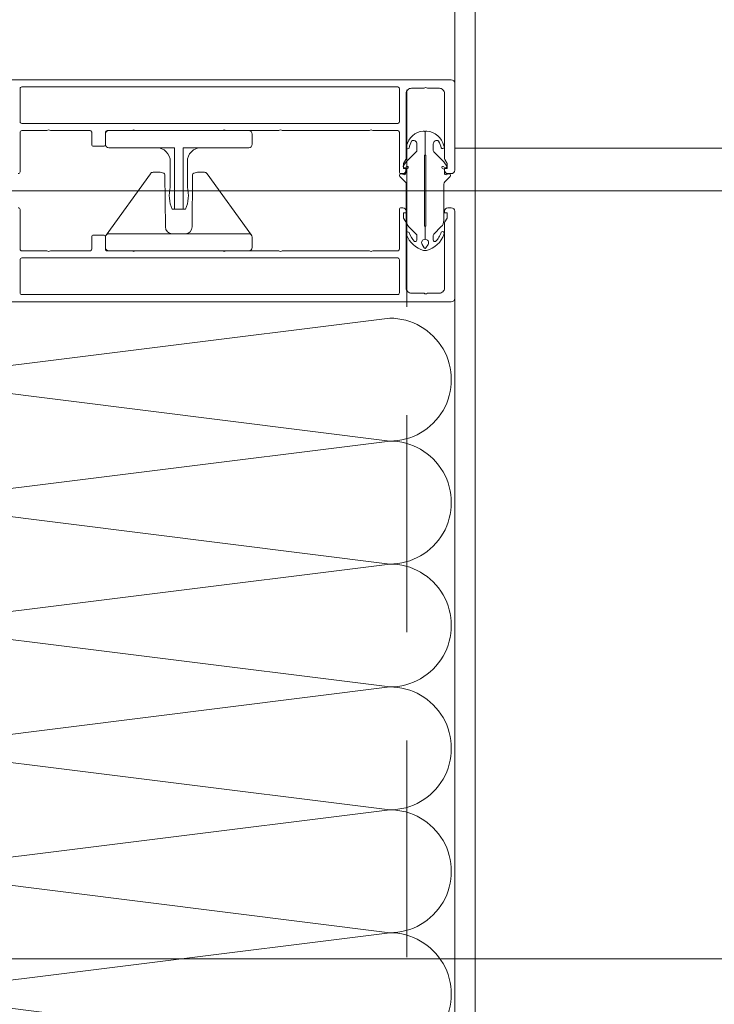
# Model space of a CAD drawing. Header units: millimetres. Extents: x 213386 to 459888, y 74252 to 208052.
# Tile 243 of 256: x 373143 to 373347, y 192019 to 192307. Entities that reach past the tile are written whole.
import ezdxf

# ---------------------------------------------------------------- set-up
doc = ezdxf.new("R2010")
doc.units = ezdxf.units.MM
doc.linetypes.add('ČERCHOVANÁ', pattern=[25.4, 12.7, -6.35, 0, -6.35])
doc.linetypes.add('ČÁRKOVANÁ', pattern=[19.05, 12.7, -6.35])
doc.layers.get('Defpoints').update_dxf_attribs({"color": 255, "lineweight": 0})
for name, color, linetype, lineweight in [('FASÁDA DETAILNÍ', 255, 'Continuous', 0), ('NOVA', 255, 'Continuous', 0), ('OSY', 255, 'Continuous', 0)]:
    doc.layers.add(name, color=color, linetype=linetype, lineweight=lineweight)
doc.styles.add('CS-ROMANS', font='romans.shx', dxfattribs={"width": 0.75, "oblique": 5})
doc.dimstyles.new('A_KÓTA_50', dxfattribs={"dimtxt": 110, "dimasz": 2, "dimexe": 100, "dimexo": 1500, "dimgap": 40, "dimtad": 1, "dimrnd": 1, "dimdsep": 46, "dimtxsty": 'CS-ROMANS', "dimblk": 'KOT_CARA20', "dimcen": 45, "dimse1": 1, "dimse2": 1, "dimclrd": 256, "dimclre": 256, "dimclrt": 256, "dimadec": 0, "dimazin": 0, "dimtfac": 1, "dimtix": 1, "dimtmove": 2, "dimatfit": 3, "dimldrblk": 'OBLIQUE', "dimfxl": 100, "dimtolj": 1, "dimarcsym": 0})

# ---------------------------------------------------------------- blocks, each defined once
blk = doc.blocks.new('236134_0100_s_v')
for points in [[(22.8, -23), (22.8, -5), (42, -5, 0.414214), (43, -4), (43, -1, 0.414214), (42, 0), (1, 0, 0.414214), (0, -1), (0, -4, 0.414214), (1, -5), (20.2, -5), (20.2, -23)], [(15, -5, -0.414214), (19, -9), (19, -16.57, 0.165764), (19.53, -23), (23.47, -23, 0.165764), (24, -16.57), (24, -9, -0.414214), (28, -5)]]:
    blk.add_lwpolyline(points, format="xyb")
blk = doc.blocks.new('236134_0200_s_v')
for points in [[(19.58, 5, -0.41166), (17.58, 6.98), (17.45, 22.25, 0.344217), (17.07, 22.73), (16, 23), (14, 23, 0.240828), (13.19, 22.59), (0.19, 4.59)], [(23.42, 5, 0.41166), (25.42, 6.98), (25.55, 22.25, -0.344217), (25.93, 22.73), (27, 23), (29, 23, -0.240828), (29.81, 22.59), (42.81, 4.59)]]:
    blk.add_lwpolyline(points, format="xyb")
blk.add_lwpolyline([(42, 5), (1, 5, 0.414214), (0, 4), (0, 1, 0.414214), (1, 0), (42, 0, 0.414214), (43, 1), (43, 4, 0.414214)], format="xyb", close=True)
blk = doc.blocks.new('244748_a')
blk.add_lwpolyline([(8.32, -1.69, 0.082248), (6.34, -0.9, -1.09695), (6.94, -0.1, -0.315353), (11.26, -5.15, -0.480529), (10.87, -5.64), (4.27, -5.64), (4.08, -5.45), (-16.53, -5.45), (-16.72, -5.64), (-20.43, -5.64, 0.574019), (-21.93, -4.78), (-22.99, -5.4, 0.524827), (-22.99, -5.9), (-21.93, -6.52, 0.574021), (-20.43, -5.66), (-16.72, -5.66), (-16.53, -5.85), (4.08, -5.85), (4.27, -5.66), (10.87, -5.66, -0.480529), (11.26, -6.15, -0.326229), (6.88, -11.09, -1.09695), (6.28, -10.3, 0.081457), (8.32, -9.61, 0.599203), (7.48, -8.05), (5.52, -8.05, 0.198965), (5.17, -8.2), (2.22, -11.15), (0.93, -12.01, -0.738038), (0.51, -11.62), (0.87, -11, 1), (0.35, -10.7), (0, -11.3), (-0.98, -11.3, 0.619205), (-1.45, -12.06), (-1.28, -12.43, -0.808139), (-2.04, -13.04), (-3.63, -11.44, 0.198906), (-4.34, -11.15), (-14.99, -11.15, -0.198936), (-16.76, -10.42), (-18.98, -8.2, 0.198942), (-19.33, -8.05), (-20.67, -8.05, 0.500217), (-21.09, -8.73, 0.122037), (-18.5, -10.27, -1.093735), (-19.1, -11.07, -0.240768), (-23.7, -6.07, -0.106226), (-23.7, -5.23, -0.256232), (-19, -0.13, -1.093735), (-18.4, -0.92, 0.116856), (-21.09, -2.57, 0.500217), (-20.67, -3.25), (-19.33, -3.25, 0.198942), (-18.98, -3.1), (-16.75, -0.88, -0.198936), (-14.99, -0.15), (-4.34, -0.15, 0.198907), (-3.63, 0.14), (-2.04, 1.74, -0.808139), (-1.28, 1.13), (-1.45, 0.76, 0.619205), (-0.98, 0), (0, 0), (0.35, -0.6, 1), (0.87, -0.3), (0.51, 0.32, -0.738038), (0.93, 0.71), (2.22, -0.15), (5.17, -3.1, 0.198965), (5.52, -3.25), (7.48, -3.25, 0.599203)], format="xyb", close=True)
blk = doc.blocks.new('*U4004')
for points in [[(0, 0, 0.414243), (0.1, 0.1), (0, 0.9, -1.0001), (0.2, 0.9), (0.1, 0.1, 0.414228), (0.2, 0, 0.414228)], [(0.2, 0, 0.414243), (0.3, 0.1), (0.2, 0.9, -1.0001), (0.4, 0.9), (0.3, 0.1, 0.414228), (0.4, 0, 0.414228)], [(0.4, 0, 0.414243), (0.5, 0.1), (0.4, 0.9, -1.0001), (0.6, 0.9), (0.5, 0.1, 0.414228), (0.6, 0, 0.414228)], [(0.6, 0, 0.414243), (0.7, 0.1), (0.6, 0.9, -1.0001), (0.8, 0.9), (0.7, 0.1, 0.414228), (0.8, 0, 0.414228)], [(0.8, 0, 0.414243), (0.9, 0.1), (0.8, 0.9, -1.0001), (1, 0.9), (0.9, 0.1, 0.414228), (1, 0, 0.414228)], [(1, 0, 0.414243), (1.1, 0.1), (1, 0.9, -1.0001), (1.2, 0.9), (1.1, 0.1, 0.414228), (1.2, 0, 0.414228)]]:
    blk.add_lwpolyline(points, format="xyb")
blk = doc.blocks.new('A$C29162560')
at = {"layer": 'FASÁDA DETAILNÍ'}
for p, q in [((-706, -7756.5), (-706, -9643.5)), ((-959.95, -9675), (-591.71, -9675)), ((-959.95, -9675), (-591.71, -9675))]:
    blk.add_line(p, q, dxfattribs=at)
at = {"layer": 'FASÁDA DETAILNÍ', "linetype": 'ČÁRKOVANÁ', "ltscale": 5}
blk.add_lwpolyline([(25420, -21520), (-720, -21520), (-720, 1720), (25420, 1720)], close=True, dxfattribs=at)
at = {"layer": 'FASÁDA DETAILNÍ'}
blk.add_lwpolyline([(25400, -21500), (-700, -21500), (-700, 1700), (25400, 1700)], close=True, dxfattribs=at)
for points in [[(-833.8, -9670, 0.414214), (-833.3, -9669.5), (-833.3, -9657.9, -0.414214), (-832.8, -9657.4), (-825.4, -9657.4, -0.399985), (-824.4, -9657.4), (-812.8, -9657.4, -0.414214), (-812.3, -9657.9), (-812.3, -9661.5, 0.414214), (-811.8, -9662), (-808.8, -9662, 0.414214), (-808.3, -9661.5), (-808.3, -9657.9, -0.414214), (-807.8, -9657.4), (-800.5, -9657.4, -0.38324), (-799.5, -9657.4), (-774, -9657.4, -0.38324), (-773, -9657.4), (-757.5, -9657.4, -0.38324), (-756.5, -9657.4), (-731, -9657.4, -0.38324), (-730, -9657.4), (-722.7, -9657.4, -0.414214), (-722.2, -9657.9), (-722.2, -9669.5, 0.414214), (-721.7, -9670), (-721.2, -9670, 0.414214), (-720.2, -9669), (-720.2, -9668.5), (-721, -9668.5), (-721, -9667), (-720.33, -9665.85, 0.116937), (-720.2, -9665.35), (-720.2, -9646.49, -0.414232), (-718.7, -9644.99), (-714.99, -9644.99, -0.399985), (-713.99, -9644.99), (-710.5, -9644.99, -0.414232), (-709, -9646.49), (-709, -9665.35, 0.116937), (-708.87, -9665.85), (-708.2, -9667), (-708.2, -9668.5), (-709, -9668.5), (-709, -9669, 0.414214), (-708, -9670), (-707, -9670, 0.414214), (-706, -9669), (-706, -9643.5, 0.414214), (-707, -9642.5), (-707, -9642.5), (-855.5, -9642.5, 0.414214)], [(-833.8, -9670, 0.414214), (-833.3, -9669.5), (-833.3, -9657.9, -0.414214), (-832.8, -9657.4), (-825.4, -9657.4, -0.399985), (-824.4, -9657.4), (-812.8, -9657.4, -0.414214), (-812.3, -9657.9), (-812.3, -9661.5, 0.414214), (-811.8, -9662), (-808.8, -9662, 0.414214), (-808.3, -9661.5), (-808.3, -9657.9, -0.414214), (-807.8, -9657.4), (-800.5, -9657.4, -0.38324), (-799.5, -9657.4), (-774, -9657.4, -0.38324), (-773, -9657.4), (-757.5, -9657.4, -0.38324), (-756.5, -9657.4), (-731, -9657.4, -0.38324), (-730, -9657.4), (-722.7, -9657.4, -0.414214), (-722.2, -9657.9), (-722.2, -9669.5, 0.414214), (-721.7, -9670), (-721.2, -9670, 0.414214), (-720.2, -9669), (-720.2, -9668.5), (-721, -9668.5), (-721, -9667), (-720.33, -9665.85, 0.116937), (-720.2, -9665.35), (-720.2, -9646.49, -0.414232), (-718.7, -9644.99), (-714.99, -9644.99, -0.399985), (-713.99, -9644.99), (-710.5, -9644.99, -0.414232), (-709, -9646.49), (-709, -9665.35, 0.116937), (-708.87, -9665.85), (-708.2, -9667), (-708.2, -9668.5), (-709, -9668.5), (-709, -9669, 0.414214), (-708, -9670), (-707, -9670, 0.414214), (-706, -9669), (-706, -9643.5, 0.414214), (-707, -9642.5), (-707, -9642.5), (-855.5, -9642.5, 0.414214)], [(-833.8, -9680, -0.414214), (-833.3, -9680.5), (-833.3, -9692.1, 0.414214), (-832.8, -9692.6), (-825.4, -9692.6, 0.399985), (-824.4, -9692.6), (-812.8, -9692.6, 0.414214), (-812.3, -9692.1), (-812.3, -9688.5, -0.414214), (-811.8, -9688), (-808.8, -9688, -0.414214), (-808.3, -9688.5), (-808.3, -9692.1, 0.414214), (-807.8, -9692.6), (-800.5, -9692.6, 0.38324), (-799.5, -9692.6), (-774, -9692.6, 0.38324), (-773, -9692.6), (-757.5, -9692.6, 0.38324), (-756.5, -9692.6), (-731, -9692.6, 0.38324), (-730, -9692.6), (-722.7, -9692.6, 0.414214), (-722.2, -9692.1), (-722.2, -9680.5, -0.414214), (-721.7, -9680), (-721.2, -9680, -0.414214), (-720.2, -9681), (-720.2, -9681.5), (-721, -9681.5), (-721, -9683), (-720.33, -9684.15, -0.116937), (-720.2, -9684.65), (-720.2, -9703.51, 0.414232), (-718.7, -9705.01), (-714.99, -9705.01, 0.399985), (-713.99, -9705.01), (-710.5, -9705.01, 0.414232), (-709, -9703.51), (-709, -9684.65, -0.116937), (-708.87, -9684.15), (-708.2, -9683), (-708.2, -9681.5), (-709, -9681.5), (-709, -9681, -0.414214), (-708, -9680), (-707, -9680, -0.414214), (-706, -9681), (-706, -9706.5, -0.414214), (-707, -9707.5), (-707, -9707.5), (-855.5, -9707.5, -0.414214)], [(-833.8, -9680, -0.414214), (-833.3, -9680.5), (-833.3, -9692.1, 0.414214), (-832.8, -9692.6), (-825.4, -9692.6, 0.399985), (-824.4, -9692.6), (-812.8, -9692.6, 0.414214), (-812.3, -9692.1), (-812.3, -9688.5, -0.414214), (-811.8, -9688), (-808.8, -9688, -0.414214), (-808.3, -9688.5), (-808.3, -9692.1, 0.414214), (-807.8, -9692.6), (-800.5, -9692.6, 0.38324), (-799.5, -9692.6), (-774, -9692.6, 0.38324), (-773, -9692.6), (-757.5, -9692.6, 0.38324), (-756.5, -9692.6), (-731, -9692.6, 0.38324), (-730, -9692.6), (-722.7, -9692.6, 0.414214), (-722.2, -9692.1), (-722.2, -9680.5, -0.414214), (-721.7, -9680), (-721.2, -9680, -0.414214), (-720.2, -9681), (-720.2, -9681.5), (-721, -9681.5), (-721, -9683), (-720.33, -9684.15, -0.116937), (-720.2, -9684.65), (-720.2, -9703.51, 0.414232), (-718.7, -9705.01), (-714.99, -9705.01, 0.399985), (-713.99, -9705.01), (-710.5, -9705.01, 0.414232), (-709, -9703.51), (-709, -9684.65, -0.116937), (-708.87, -9684.15), (-708.2, -9683), (-708.2, -9681.5), (-709, -9681.5), (-709, -9681, -0.414214), (-708, -9680), (-707, -9680, -0.414214), (-706, -9681), (-706, -9706.5, -0.414214), (-707, -9707.5), (-707, -9707.5), (-855.5, -9707.5, -0.414214)]]:
    blk.add_lwpolyline(points, format="xyb", dxfattribs=at)
for points in [[(-832.8, -9644.6), (-722.7, -9644.6, -0.414214), (-722.2, -9645.1), (-722.2, -9654.8, -0.414214), (-722.7, -9655.3), (-832.8, -9655.3, -0.414214), (-833.3, -9654.8), (-833.3, -9645.1, -0.414214), (-832.8, -9644.6)], [(-832.8, -9644.6), (-722.7, -9644.6, -0.414214), (-722.2, -9645.1), (-722.2, -9654.8, -0.414214), (-722.7, -9655.3), (-832.8, -9655.3, -0.414214), (-833.3, -9654.8), (-833.3, -9645.1, -0.414214), (-832.8, -9644.6)], [(-832.8, -9705.4), (-722.7, -9705.4, 0.414214), (-722.2, -9704.9), (-722.2, -9695.2, 0.414214), (-722.7, -9694.7), (-832.8, -9694.7, 0.414214), (-833.3, -9695.2), (-833.3, -9704.9, 0.414214), (-832.8, -9705.4)], [(-832.8, -9705.4), (-722.7, -9705.4, 0.414214), (-722.2, -9704.9), (-722.2, -9695.2, 0.414214), (-722.7, -9694.7), (-832.8, -9694.7, 0.414214), (-833.3, -9695.2), (-833.3, -9704.9, 0.414214), (-832.8, -9705.4)]]:
    blk.add_lwpolyline(points, format="xyb", close=True, dxfattribs=at)
blk.add_lwpolyline([(-706, -10093.5), (-706, -9706.5)], dxfattribs=at)
for name, p in [('236134_0100_s_v', (-808.3, -9657.4)), ('236134_0100_s_v', (-808.3, -9657.4)), ('236134_0200_s_v', (-808.3, -9692.6)), ('236134_0200_s_v', (-808.3, -9692.6))]:
    blk.add_blockref(name, p, dxfattribs=at)
at = {"layer": 'FASÁDA DETAILNÍ', "xscale": -1, "rotation": 270}
blk.add_blockref('244748_a', (-709.04, -9668.78), dxfattribs=at)
blk.add_blockref('244748_a', (-709.04, -9668.78), dxfattribs=at)
at = {"layer": 'FASÁDA DETAILNÍ', "xscale": 179.9999932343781, "yscale": 179.9999932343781, "zscale": 179.9999932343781, "rotation": 270}
blk.add_blockref('*U4004', (-887, -9712.33), dxfattribs=at)
blk.add_blockref('*U4004', (-887, -9712.33), dxfattribs=at)
blk = doc.blocks.new('KOT_CARA20')
for p, q in [((0, 20), (0, -20)), ((0, 0), (14.14, 14.14)), ((0, 0), (-14.14, -14.14))]:
    blk.add_line(p, q)
blk = doc.blocks.new('*D3950')
at = {"lineweight": -2, "transparency": 16777216}
blk.add_line((373745.55, 181384.15), (373745.55, 202680.15), dxfattribs=at)
at = {"layer": 'Defpoints', "color": 0, "transparency": 16777216}
for p in [(373428.86, 202682.15), (373745.55, 202682.15), (373010.82, 181382.15)]:
    blk.add_point(p, dxfattribs=at)
at = {"lineweight": -2, "transparency": 16777216, "xscale": 2, "yscale": 2, "zscale": 2}
for p, rotation in [((373745.55, 202682.15), 90), ((373745.55, 181382.15), 270)]:
    blk.add_blockref('KOT_CARA20', p, dxfattribs=dict(at, rotation=rotation))
at = {"transparency": 16777216, "insert": (373643.05, 192725.83), "char_height": 110, "attachment_point": 5, "rotation": 90, "style": 'CS-ROMANS'}
blk.add_mtext('\\A1;21300', dxfattribs=at)
blk = doc.blocks.new('_OBLIQUE')
at = {"color": 0, "linetype": 'ByBlock', "ltscale": 15}
blk.add_line((-0.5, -0.5), (0.5, 0.5), dxfattribs=at)

msp = doc.modelspace()

# ---------------------------------------------------------------- linework, layer by layer
at = {"layer": 'NOVA'}
msp.add_line((373576.638, 192269.654), (373270.638, 192269.654), dxfattribs=at)
at = {"layer": 'OSY', "linetype": 'ČERCHOVANÁ', "ltscale": 25}
msp.add_line((400063.194, 192032.154), (372424.222, 192032.154), dxfattribs=at)

# ---------------------------------------------------------------- block references
at = {"layer": 'NOVA'}
msp.add_blockref('A$C29162560', (373976.638, 201932.154), dxfattribs=at)

# ---------------------------------------------------------------- dimensions: what is measured, and where the dimension line sits
dim = msp.add_linear_dim(base=(373745.548, 202682.154), p1=(373010.825, 181382.154), p2=(373428.861, 202682.154), angle=90, dimstyle='A_KÓTA_50')
dim.commit()
dim.dimension.update_dxf_attribs({"geometry": '*D3950', "text_midpoint": (373643.048, 192725.83), "dimtype": 160})

doc.saveas('drawing.dxf')
